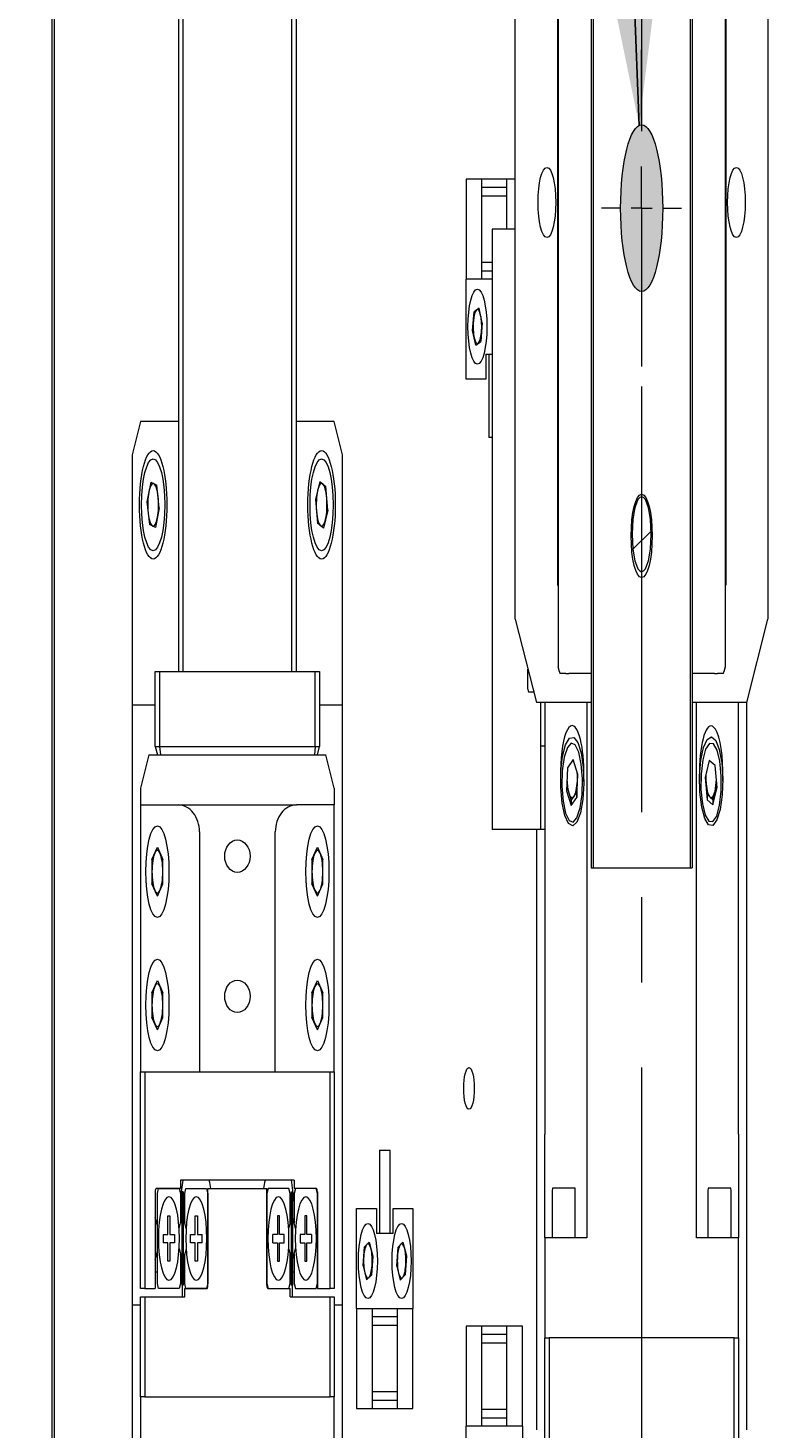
# Model space of a CAD drawing. Header units: millimetres. Extents: x -4576 to 39809, y -642 to 77172.
# Tile 39 of 42: x 24131 to 27503, y 56320 to 62702. Entities that reach past the tile are written whole.
import ezdxf

# ---------------------------------------------------------------- set-up
doc = ezdxf.new("R2010")
doc.units = ezdxf.units.MM
doc.header["$PDSIZE"] = -1
doc.linetypes.add('CENTER', pattern=[10.16, 6.35, -1.27, 1.27, -1.27])
doc.linetypes.add('CENTERX2', pattern=[20.32, 12.7, -2.54, 2.54, -2.54])
doc.styles.add('SLDTEXTSTYLE1', font='isocp.shx')
doc.styles.get("Standard").update_dxf_attribs({"font": 'isocp.shx', "height": 5})
doc.dimstyles.new('SLDDIMSTYLE5', dxfattribs={"dimtxt": 0.18, "dimasz": 3.5, "dimexe": 0, "dimexo": 0.0625, "dimgap": 0, "dimtad": 0, "dimtih": 1, "dimtoh": 1, "dimdec": 0, "dimrnd": 1e-09, "dimzin": 0, "dimdsep": 46, "dimtxsty": 'STANDARD', "dimsah": 1, "dimcen": 0.09, "dimadec": 0, "dimazin": 0, "dimtfac": 3.5, "dimtdec": 0, "dimtofl": 0, "dimtmove": 0, "dimatfit": 3, "dimfxl": 1, "dimfrac": 2, "dimtolj": 1, "dimtzin": 0, "dimarcsym": 0})
doc.dimstyles.new('SLDDIMSTYLE6', dxfattribs={"dimtxt": 3.5, "dimasz": 3.5, "dimexe": 0, "dimexo": 0.0625, "dimgap": 0.875, "dimtad": 3, "dimdec": 4, "dimlfac": 4, "dimzin": 12, "dimdsep": 46, "dimtxsty": 'SLDTEXTSTYLE1', "dimsah": 1, "dimcen": 0.09, "dimazin": 3, "dimtfac": 1, "dimtofl": 0, "dimtmove": 0, "dimatfit": 3, "dimfxl": 1, "dimfrac": 2, "dimtolj": 1, "dimtzin": 12, "dimarcsym": 0})

# ---------------------------------------------------------------- blocks, each defined once
blk = doc.blocks.new('_D_16')
at = {"color": 0, "lineweight": -2, "transparency": 16777216}
for p, q in [((340.955, 221.385), (340.955, 235.335)), ((316.901, 168.685), (295.262, 156.192))]:
    blk.add_line(p, q, dxfattribs=at)
blk.add_arc((340.955, 182.573), 52.762, 93.8015, 206.1985, dxfattribs=at)
at = {"color": 0, "transparency": 16777216}
for points in [[(337.438, 235.802), (337.477, 234.636), (340.955, 235.335)], [(294.128, 159.554), (293.099, 159.005), (295.262, 156.192)]]:
    blk.add_solid(points, dxfattribs=at)
at = {"layer": 'Defpoints', "color": 0, "transparency": 16777216}
for p in [(307.041, 222.991), (340.955, 221.323), (340.955, 182.573), (316.955, 168.717), (340.955, 143.823)]:
    blk.add_point(p, dxfattribs=at)
at = {"color": 0, "lineweight": 15, "transparency": 16777216, "insert": (292.989, 210.266), "char_height": 3.5, "attachment_point": 5, "rotation": 60, "style": 'SLDTEXTSTYLE1'}
blk.add_mtext('\\A1;120°', dxfattribs=at)
blk = doc.blocks.new('SW_CENTERMARKSYMBOL_2')
at = {"color": 0, "linetype": 'Continuous', "lineweight": 18}
for p, q in [((0, 1.25), (0, 2.375)), ((0, 0), (0, 0.625)), ((-1.25, 0), (-2.375, 0)), ((0, 0), (-0.625, 0)), ((0, 0), (0, -0.625)), ((0, 0), (0.625, 0)), ((1.25, 0), (2.375, 0)), ((0, -1.25), (0, -2.375))]:
    blk.add_line(p, q, dxfattribs=at)
blk = doc.blocks.new('TIL3Z-2004PR')
at = {"linetype": 'Continuous', "lineweight": 15}
h = blk.add_hatch(color=0, dxfattribs=at)
edge = h.paths.add_edge_path(flags=0)
edge.add_arc((340.955243, 203.572907), 1.25, 0, 360)
at = {"linetype": 'Continuous', "lineweight": 18}
h = blk.add_hatch(dxfattribs=at)
h.set_pattern_fill('ANSI31', style=0)
edge = h.paths.add_edge_path(flags=0)
edge.add_arc((340.955243, 198.660407), 0.625, 0, 360)
at = {"color": 0, "linetype": 'CENTERX2', "lineweight": 15}
blk.add_line((340.955243, 221.322907), (340.955243, 143.822907), dxfattribs=at)
at = {"color": 0, "linetype": 'Continuous', "lineweight": 15}
for p, q in [((305.955243, 148.822907), (305.955243, 216.322907)), ((306.080243, 216.271131), (306.080243, 148.874684)), ((337.955243, 213.685756), (337.955243, 193.685756)), ((338.080243, 213.685756), (338.080243, 193.685756)), ((343.830243, 213.685756), (343.830243, 193.685756)), ((343.955243, 213.685756), (343.955243, 193.685756)), ((313.455243, 213.676501), (313.455243, 196.626501)), ((313.743935, 196.626501), (313.743935, 213.676501)), ((320.166551, 213.676501), (320.166551, 196.626501)), ((320.455243, 196.626501), (320.455243, 213.676501)), ((336.005243, 210.622907), (336.005243, 196.697907)), ((345.905243, 210.622907), (345.905243, 196.697907)), ((333.455243, 197.410407), (333.455243, 209.910407)), ((348.455243, 209.910407), (348.455243, 197.410407)), ((335.955243, 209.397907), (335.955243, 197.922907)), ((345.955243, 209.397907), (345.955243, 197.922907)), ((331.455243, 204.010407), (330.530243, 204.010407)), ((330.530243, 204.010407), (330.530243, 202.510407)), ((331.455243, 204.010407), (331.455243, 202.510407)), ((332.955243, 204.010407), (331.455243, 204.010407)), ((332.955243, 203.885407), (331.455243, 203.885407)), ((332.955243, 203.260407), (332.955243, 204.010407)), ((333.455243, 204.010407), (332.955243, 204.010407)), ((331.455243, 203.760407), (332.955243, 203.760407)), ((332.080243, 203.260407), (332.080243, 194.260407)), ((332.580243, 203.260407), (332.080243, 203.260407)), ((333.455243, 203.260407), (332.580243, 203.260407)), ((332.080243, 202.760407), (331.455243, 202.760407)), ((331.455243, 202.635407), (332.080243, 202.635407)), ((331.455243, 202.510407), (330.530243, 202.510407)), ((330.530243, 201.010407), (330.530243, 202.510407)), ((332.080243, 202.510407), (331.455243, 202.510407)), ((330.915628, 201.740913), (331.011077, 202.020224)), ((331.300692, 202.077219), (331.011077, 202.020224)), ((331.494859, 201.854902), (331.300692, 202.077219)), ((331.109794, 201.518596), (330.915628, 201.740913)), ((331.494859, 201.854902), (331.39941, 201.57559)), ((331.109794, 201.518596), (331.39941, 201.57559)), ((331.705243, 201.385407), (331.705243, 201.010407)), ((331.705243, 201.385407), (332.080243, 201.385407)), ((331.892743, 201.385407), (331.892743, 200.135407)), ((331.705243, 201.010407), (330.530243, 201.010407)), ((311.205243, 200.376501), (310.705243, 199.876501)), ((313.455243, 200.376501), (311.205243, 200.376501)), ((322.705243, 200.376501), (320.455243, 200.376501)), ((323.205243, 199.876501), (322.705243, 200.376501)), ((332.080243, 200.135407), (331.892743, 200.135407)), ((310.705243, 199.876501), (310.705243, 196.126501)), ((323.205243, 196.126501), (323.205243, 199.876501)), ((311.810095, 199.466303), (311.588392, 199.170699)), ((311.810095, 199.466303), (312.176946, 199.422104)), ((312.322095, 199.082303), (312.176946, 199.422104)), ((321.842512, 199.478389), (321.594134, 199.204817)), ((321.842512, 199.478389), (322.203622, 199.400073)), ((321.594134, 199.204817), (321.706865, 198.852929)), ((322.316353, 199.048185), (322.203622, 199.400073)), ((311.588392, 199.170699), (311.733541, 198.830898)), ((312.322095, 199.082303), (312.100392, 198.786699)), ((322.316353, 199.048185), (322.067975, 198.774613)), ((312.100392, 198.786699), (311.733541, 198.830898)), ((322.067975, 198.774613), (321.706865, 198.852929)), ((335.955243, 197.922907), (336.005243, 197.922907)), ((345.905243, 197.922907), (345.955243, 197.922907)), ((333.455243, 197.410407), (334.705243, 196.160407)), ((347.205243, 196.160407), (348.455243, 197.410407)), ((336.078467, 196.624684), (336.005243, 196.697907)), ((345.905243, 196.697907), (345.83202, 196.624684)), ((312.080243, 195.501501), (312.080243, 196.626501)), ((312.080243, 196.626501), (312.330243, 196.626501)), ((312.330243, 196.626501), (321.580243, 196.626501)), ((312.330243, 196.626501), (312.330243, 195.501501)), ((321.580243, 195.501501), (321.580243, 196.626501)), ((321.580243, 196.626501), (321.830243, 196.626501)), ((321.830243, 196.626501), (321.830243, 195.501501)), ((334.205243, 196.360407), (334.205243, 196.660407)), ((336.078467, 196.624684), (336.105243, 196.597907)), ((336.45702, 196.597907), (336.105243, 196.597907)), ((336.45702, 196.597907), (336.633797, 196.597907)), ((337.955243, 196.597907), (336.633797, 196.597907)), ((345.27669, 196.597907), (343.955243, 196.597907)), ((345.27669, 196.597907), (345.453467, 196.597907)), ((345.805243, 196.597907), (345.453467, 196.597907)), ((345.805243, 196.597907), (345.83202, 196.624684)), ((334.242743, 196.322907), (334.542743, 196.322907)), ((310.705243, 196.126501), (312.080243, 196.126501)), ((310.705243, 196.126501), (310.705243, 187.126501)), ((321.830243, 196.126501), (323.205243, 196.126501)), ((323.205243, 187.126501), (323.205243, 196.126501)), ((337.955243, 196.160407), (334.705243, 196.160407)), ((334.955243, 196.160407), (334.955243, 195.510407)), ((335.205243, 196.160407), (335.205243, 189.688656)), ((337.705243, 196.160407), (337.705243, 188.135407)), ((347.205243, 196.160407), (343.955243, 196.160407)), ((344.205243, 188.135407), (344.205243, 196.160407)), ((346.705243, 189.688656), (346.705243, 196.160407)), ((347.205243, 185.260407), (347.205243, 196.160407)), ((312.080243, 195.501501), (312.330243, 195.501501)), ((312.080243, 195.501501), (312.205243, 195.376501)), ((312.330243, 195.501501), (321.580243, 195.501501)), ((312.330243, 195.501501), (312.38202, 195.376501)), ((321.580243, 195.501501), (321.528467, 195.376501)), ((321.580243, 195.501501), (321.830243, 195.501501)), ((321.705243, 195.376501), (321.830243, 195.501501)), ((335.205243, 195.510407), (334.955243, 195.510407)), ((334.955243, 195.510407), (334.955243, 194.260407)), ((311.705243, 195.376501), (311.205243, 194.876501)), ((311.705243, 195.376501), (322.205243, 195.376501)), ((322.705243, 194.876501), (322.205243, 195.376501)), ((336.890948, 195.30651), (336.55255, 195.184974)), ((337.168642, 195.08297), (336.890948, 195.30651)), ((344.971207, 195.295135), (344.727833, 195.036678)), ((345.323617, 195.219892), (344.971207, 195.295135)), ((345.432653, 194.886192), (345.323617, 195.219892)), ((336.142743, 195.143384), (336.142743, 194.97963)), ((336.55255, 195.184974), (336.491845, 194.839899)), ((336.556416, 195.186362), (336.551055, 195.176479)), ((337.107937, 194.737895), (337.168642, 195.08297)), ((337.138289, 194.989278), (337.156492, 195.092751)), ((337.517743, 194.97963), (337.517743, 195.143384)), ((344.392743, 195.143384), (344.392743, 194.97963)), ((344.727833, 195.036678), (344.836869, 194.702977)), ((344.746959, 195.056989), (344.782351, 194.948672)), ((345.767743, 194.97963), (345.767743, 195.143384)), ((311.205243, 194.876501), (311.205243, 194.626501)), ((322.705243, 194.876501), (322.705243, 194.626501)), ((336.491845, 194.839899), (336.769538, 194.61636)), ((336.503994, 194.908963), (336.630691, 194.806974)), ((336.630691, 194.806974), (336.769538, 194.695204)), ((336.938738, 194.755972), (337.107937, 194.81674)), ((337.107937, 194.81674), (337.138289, 194.989278)), ((337.107937, 194.81674), (337.107937, 194.737895)), ((344.782351, 194.948672), (344.836869, 194.781822)), ((345.189279, 194.627734), (345.432653, 194.886192)), ((345.189279, 194.706579), (345.310966, 194.835808)), ((345.310966, 194.835808), (345.413528, 194.944725)), ((311.205243, 194.626501), (313.455243, 194.626501)), ((311.205243, 194.626501), (311.205243, 190.626501)), ((313.455243, 194.626501), (320.455243, 194.626501)), ((322.705243, 194.626501), (320.455243, 194.626501)), ((322.705243, 190.626501), (322.705243, 194.626501)), ((336.769538, 194.695204), (336.938738, 194.755972)), ((336.769538, 194.61636), (337.107937, 194.737895)), ((336.769538, 194.695204), (336.769538, 194.61636)), ((344.836869, 194.781822), (344.836869, 194.702977)), ((344.836869, 194.781822), (345.013074, 194.744201)), ((344.836869, 194.702977), (345.189279, 194.627734)), ((345.013074, 194.744201), (345.189279, 194.706579)), ((345.189279, 194.706579), (345.189279, 194.627734)), ((314.705243, 194.22246), (314.705243, 190.626501)), ((319.205243, 190.626501), (319.205243, 194.22246)), ((332.580243, 194.260407), (332.080243, 194.260407)), ((334.705243, 194.260407), (332.580243, 194.260407)), ((334.955243, 194.260407), (334.705243, 194.260407)), ((334.705243, 194.260407), (334.705243, 185.260407)), ((335.205243, 194.260407), (334.955243, 194.260407)), ((311.885243, 193.811253), (312.205243, 193.996005)), ((312.205243, 193.996005), (312.525243, 193.811253)), ((321.385243, 193.811253), (321.705243, 193.996005)), ((321.705243, 193.996005), (322.025243, 193.811253)), ((311.885243, 193.811253), (311.885243, 193.441749)), ((312.525243, 193.441749), (312.525243, 193.811253)), ((321.385243, 193.811253), (321.385243, 193.441749)), ((322.025243, 193.441749), (322.025243, 193.811253)), ((337.955243, 193.685756), (338.080243, 193.685756)), ((338.080243, 193.685756), (343.830243, 193.685756)), ((343.830243, 193.685756), (343.955243, 193.685756)), ((312.205243, 193.256997), (311.885243, 193.441749)), ((312.205243, 193.256997), (312.525243, 193.441749)), ((321.705243, 193.256997), (321.385243, 193.441749)), ((321.705243, 193.256997), (322.025243, 193.441749)), ((311.885243, 191.811253), (312.205243, 191.996005)), ((312.205243, 191.996005), (312.525243, 191.811253)), ((321.385243, 191.811253), (321.705243, 191.996005)), ((321.705243, 191.996005), (322.025243, 191.811253)), ((311.885243, 191.811253), (311.885243, 191.441749)), ((312.525243, 191.441749), (312.525243, 191.811253)), ((321.385243, 191.811253), (321.385243, 191.441749)), ((322.025243, 191.441749), (322.025243, 191.811253)), ((312.205243, 191.256997), (311.885243, 191.441749)), ((312.205243, 191.256997), (312.525243, 191.441749)), ((321.705243, 191.256997), (321.385243, 191.441749)), ((321.705243, 191.256997), (322.025243, 191.441749)), ((311.205243, 187.376501), (311.205243, 190.626501)), ((311.205243, 190.626501), (311.455243, 190.626501)), ((311.455243, 190.626501), (311.455243, 187.376501)), ((311.455243, 190.626501), (314.705243, 190.626501)), ((314.705243, 190.626501), (319.205243, 190.626501)), ((319.205243, 190.626501), (322.455243, 190.626501)), ((322.455243, 187.376501), (322.455243, 190.626501)), ((322.455243, 190.626501), (322.705243, 190.626501)), ((322.705243, 190.626501), (322.705243, 187.376501)), ((335.205243, 188.135407), (335.205243, 189.688656)), ((346.705243, 189.688656), (346.705243, 188.135407)), ((325.392743, 189.451501), (325.392743, 188.201501)), ((325.392743, 189.451501), (326.017743, 189.451501)), ((326.017743, 188.201501), (326.017743, 189.451501)), ((320.330243, 189.001501), (313.580243, 189.001501)), ((313.580243, 189.001501), (313.580243, 188.876501)), ((320.330243, 189.001501), (320.330243, 188.876501)), ((312.080243, 188.826501), (312.080243, 187.376501)), ((313.580243, 188.876501), (312.130243, 188.876501)), ((312.205243, 188.801501), (312.280243, 188.876501)), ((312.205243, 187.451501), (312.205243, 188.801501)), ((312.280243, 188.876501), (313.505243, 188.876501)), ((313.505243, 188.876501), (313.580243, 188.801501)), ((313.580243, 188.801501), (313.580243, 188.355054)), ((313.742743, 188.826501), (313.667743, 188.826501)), ((313.667743, 188.826501), (313.667743, 188.576501)), ((313.742743, 188.826501), (313.742743, 188.576501)), ((313.830243, 188.801501), (313.905243, 188.876501)), ((313.830243, 188.355054), (313.830243, 188.801501)), ((313.905243, 188.876501), (315.130243, 188.876501)), ((315.130243, 188.876501), (315.205243, 188.801501)), ((315.205243, 187.426501), (315.205243, 188.876501)), ((315.205243, 188.876501), (318.705243, 188.876501)), ((315.205243, 188.801501), (315.205243, 187.451501)), ((318.705243, 187.426501), (318.705243, 188.876501)), ((318.780243, 188.876501), (318.705243, 188.801501)), ((318.705243, 188.801501), (318.705243, 187.451501)), ((320.005243, 188.876501), (318.780243, 188.876501)), ((320.080243, 188.801501), (320.005243, 188.876501)), ((320.080243, 188.355054), (320.080243, 188.801501)), ((320.167743, 188.576501), (320.167743, 188.826501)), ((320.167743, 188.826501), (320.242743, 188.826501)), ((320.242743, 188.576501), (320.242743, 188.826501)), ((320.405243, 188.876501), (320.330243, 188.801501)), ((321.655243, 188.876501), (320.330243, 188.876501)), ((320.330243, 188.801501), (320.330243, 188.355054)), ((321.630243, 188.876501), (320.405243, 188.876501)), ((321.705243, 188.801501), (321.630243, 188.876501)), ((321.705243, 188.826501), (321.705243, 187.376501)), ((321.705243, 187.451501), (321.705243, 188.801501)), ((335.642743, 188.847907), (335.642743, 188.135407)), ((335.680243, 188.885407), (336.711814, 188.885407)), ((336.711814, 188.885407), (336.980243, 188.885407)), ((337.017743, 188.135407), (337.017743, 188.847907)), ((344.892743, 188.847907), (344.892743, 188.135407)), ((344.930243, 188.885407), (346.223486, 188.885407)), ((346.223486, 188.885407), (346.230243, 188.885407)), ((346.267743, 188.135407), (346.267743, 188.847907)), ((313.742743, 188.576501), (313.667743, 188.576501)), ((313.667743, 188.576501), (313.667743, 187.676501)), ((313.742743, 188.576501), (313.742743, 187.676501)), ((320.167743, 188.576501), (320.242743, 188.576501)), ((320.167743, 187.676501), (320.167743, 188.576501)), ((320.242743, 187.676501), (320.242743, 188.576501)), ((324.030243, 188.576501), (325.205243, 188.576501)), ((324.030243, 187.076501), (324.030243, 188.576501)), ((325.205243, 188.576501), (325.205243, 188.201501)), ((326.205243, 188.201501), (326.205243, 188.576501)), ((326.205243, 188.576501), (327.380243, 188.576501)), ((327.380243, 188.576501), (327.380243, 187.076501)), ((312.205243, 188.314001), (312.080243, 188.439001)), ((312.830243, 188.464001), (312.955243, 188.464001)), ((312.830243, 188.189001), (312.830243, 188.464001)), ((312.955243, 188.464001), (312.955243, 188.189001)), ((313.499913, 188.274724), (313.580243, 188.355054)), ((313.580243, 188.355054), (313.667743, 188.442554)), ((313.742743, 188.442554), (313.830243, 188.355054)), ((313.910574, 188.274724), (313.830243, 188.355054)), ((314.455243, 188.464001), (314.580243, 188.464001)), ((314.455243, 188.189001), (314.455243, 188.464001)), ((314.580243, 188.464001), (314.580243, 188.189001)), ((319.455243, 188.464001), (319.330243, 188.464001)), ((319.330243, 188.464001), (319.330243, 188.189001)), ((319.455243, 188.189001), (319.455243, 188.464001)), ((320.080243, 188.355054), (319.999913, 188.274724)), ((320.167743, 188.442554), (320.080243, 188.355054)), ((320.330243, 188.355054), (320.242743, 188.442554)), ((320.410574, 188.274724), (320.330243, 188.355054)), ((320.955243, 188.464001), (320.955243, 188.189001)), ((321.080243, 188.464001), (320.955243, 188.464001)), ((321.080243, 188.189001), (321.080243, 188.464001)), ((312.555243, 188.189001), (312.830243, 188.189001)), ((312.555243, 188.189001), (312.555243, 188.064001)), ((312.955243, 188.189001), (313.230243, 188.189001)), ((313.230243, 188.189001), (313.230243, 188.064001)), ((314.180243, 188.189001), (314.455243, 188.189001)), ((314.180243, 188.064001), (314.180243, 188.189001)), ((314.580243, 188.189001), (314.855243, 188.189001)), ((314.855243, 188.064001), (314.855243, 188.189001)), ((319.330243, 188.189001), (319.055243, 188.189001)), ((319.055243, 188.064001), (319.055243, 188.189001)), ((319.730243, 188.189001), (319.455243, 188.189001)), ((319.730243, 188.064001), (319.730243, 188.189001)), ((320.680243, 188.189001), (320.680243, 188.064001)), ((320.955243, 188.189001), (320.680243, 188.189001)), ((321.355243, 188.189001), (321.080243, 188.189001)), ((321.355243, 188.189001), (321.355243, 188.064001)), ((324.785345, 188.073095), (324.499262, 188.000418)), ((324.785345, 188.073095), (324.991327, 187.861677)), ((326.205243, 188.201501), (325.205243, 188.201501)), ((326.782578, 188.07386), (326.497215, 187.998404)), ((326.782578, 188.07386), (326.990606, 187.864457)), ((337.705243, 188.135407), (335.205243, 188.135407)), ((335.205243, 188.135407), (335.205243, 186.635407)), ((346.705243, 188.135407), (344.205243, 188.135407)), ((346.705243, 186.635407), (346.705243, 188.135407)), ((312.080243, 187.814001), (312.205243, 187.939001)), ((312.830243, 188.064001), (312.555243, 188.064001)), ((312.830243, 187.789001), (312.830243, 188.064001)), ((312.955243, 188.064001), (312.955243, 187.789001)), ((313.230243, 188.064001), (312.955243, 188.064001)), ((313.499913, 187.978278), (313.580243, 187.897947)), ((313.580243, 187.897947), (313.580243, 187.451501)), ((313.667743, 187.810447), (313.580243, 187.897947)), ((313.830243, 187.897947), (313.742743, 187.810447)), ((313.910574, 187.978278), (313.830243, 187.897947)), ((313.830243, 187.451501), (313.830243, 187.897947)), ((314.455243, 188.064001), (314.180243, 188.064001)), ((314.455243, 187.789001), (314.455243, 188.064001)), ((314.580243, 188.064001), (314.580243, 187.789001)), ((314.855243, 188.064001), (314.580243, 188.064001)), ((319.055243, 188.064001), (319.330243, 188.064001)), ((319.330243, 188.064001), (319.330243, 187.789001)), ((319.455243, 187.789001), (319.455243, 188.064001)), ((319.455243, 188.064001), (319.730243, 188.064001)), ((319.999913, 187.978278), (320.080243, 187.897947)), ((320.080243, 187.451501), (320.080243, 187.897947)), ((320.080243, 187.897947), (320.167743, 187.810447)), ((320.242743, 187.810447), (320.330243, 187.897947)), ((320.330243, 187.897947), (320.410574, 187.978278)), ((320.330243, 187.897947), (320.330243, 187.451501)), ((320.680243, 188.064001), (320.955243, 188.064001)), ((320.955243, 188.064001), (320.955243, 187.789001)), ((321.080243, 187.789001), (321.080243, 188.064001)), ((321.080243, 188.064001), (321.355243, 188.064001)), ((324.41916, 187.716324), (324.499262, 188.000418)), ((324.991327, 187.861677), (324.911225, 187.577584)), ((326.419881, 187.713545), (326.497215, 187.998404)), ((326.990606, 187.864457), (326.913272, 187.579597)), ((312.955243, 187.789001), (312.830243, 187.789001)), ((313.742743, 187.676501), (313.667743, 187.676501)), ((313.667743, 187.676501), (313.667743, 187.426501)), ((313.742743, 187.676501), (313.742743, 187.426501)), ((314.580243, 187.789001), (314.455243, 187.789001)), ((319.330243, 187.789001), (319.455243, 187.789001)), ((320.167743, 187.676501), (320.242743, 187.676501)), ((320.167743, 187.426501), (320.167743, 187.676501)), ((320.242743, 187.426501), (320.242743, 187.676501)), ((320.955243, 187.789001), (321.080243, 187.789001)), ((324.41916, 187.716324), (324.625141, 187.504907)), ((326.419881, 187.713545), (326.627909, 187.504141)), ((312.080243, 187.626501), (312.205243, 187.626501)), ((312.280243, 187.376501), (312.205243, 187.451501)), ((313.580243, 187.451501), (313.505243, 187.376501)), ((313.580243, 187.626501), (313.667743, 187.626501)), ((313.742743, 187.626501), (313.830243, 187.626501)), ((313.905243, 187.376501), (313.830243, 187.451501)), ((315.205243, 187.451501), (315.130243, 187.376501)), ((318.705243, 187.451501), (318.780243, 187.376501)), ((320.005243, 187.376501), (320.080243, 187.451501)), ((320.080243, 187.626501), (320.167743, 187.626501)), ((320.242743, 187.626501), (320.330243, 187.626501)), ((320.330243, 187.451501), (320.405243, 187.376501)), ((321.630243, 187.376501), (321.705243, 187.451501)), ((324.625141, 187.504907), (324.911225, 187.577584)), ((326.627909, 187.504141), (326.913272, 187.579597)), ((311.455243, 187.376501), (311.205243, 187.376501)), ((311.205243, 185.751501), (311.205243, 187.251501)), ((311.205243, 187.251501), (311.455243, 187.251501)), ((311.455243, 187.376501), (312.080243, 187.376501)), ((311.455243, 187.251501), (311.455243, 185.751501)), ((311.455243, 187.251501), (313.830243, 187.251501)), ((313.505243, 187.376501), (312.280243, 187.376501)), ((313.742743, 187.426501), (313.667743, 187.426501)), ((313.705243, 187.251501), (313.705243, 187.426501)), ((313.830243, 187.251501), (313.830243, 187.376501)), ((313.830243, 187.376501), (315.155243, 187.376501)), ((315.130243, 187.376501), (313.905243, 187.376501)), ((318.755243, 187.376501), (320.080243, 187.376501)), ((318.780243, 187.376501), (320.005243, 187.376501)), ((320.080243, 187.251501), (320.080243, 187.376501)), ((320.080243, 187.251501), (322.455243, 187.251501)), ((320.167743, 187.426501), (320.242743, 187.426501)), ((320.205243, 187.426501), (320.205243, 187.251501)), ((320.405243, 187.376501), (321.630243, 187.376501)), ((321.705243, 187.376501), (322.455243, 187.376501)), ((322.705243, 187.376501), (322.455243, 187.376501)), ((322.455243, 185.751501), (322.455243, 187.251501)), ((322.455243, 187.251501), (322.705243, 187.251501)), ((322.705243, 187.251501), (322.705243, 185.751501)), ((311.205243, 187.126501), (310.705243, 187.126501)), ((310.705243, 187.126501), (310.705243, 173.76874)), ((323.205243, 187.126501), (322.705243, 187.126501)), ((323.205243, 178.126501), (323.205243, 187.126501)), ((324.030243, 187.076501), (324.955243, 187.076501)), ((324.030243, 187.076501), (324.030243, 185.576501)), ((324.955243, 187.076501), (324.955243, 185.576501)), ((324.955243, 187.076501), (326.455243, 187.076501)), ((326.455243, 185.576501), (326.455243, 187.076501)), ((326.455243, 187.076501), (327.380243, 187.076501)), ((327.380243, 185.576501), (327.380243, 187.076501)), ((326.455243, 186.951501), (324.955243, 186.951501)), ((324.955243, 186.826501), (326.455243, 186.826501)), ((331.455243, 186.810407), (330.530243, 186.810407)), ((330.530243, 186.810407), (330.530243, 185.310407)), ((331.455243, 186.810407), (331.455243, 185.310407)), ((332.955243, 186.810407), (331.455243, 186.810407)), ((332.955243, 186.685407), (331.455243, 186.685407)), ((332.955243, 185.310407), (332.955243, 186.810407)), ((333.880243, 186.810407), (332.955243, 186.810407)), ((333.880243, 185.310407), (333.880243, 186.810407)), ((335.205243, 185.135407), (335.205243, 186.635407)), ((335.205243, 186.635407), (335.455243, 186.635407)), ((335.455243, 186.635407), (335.455243, 185.135407)), ((346.455243, 186.635407), (335.455243, 186.635407)), ((346.455243, 185.135407), (346.455243, 186.635407)), ((346.455243, 186.635407), (346.705243, 186.635407)), ((346.705243, 186.635407), (346.705243, 185.135407)), ((331.455243, 186.560407), (332.955243, 186.560407)), ((326.455243, 185.826501), (324.955243, 185.826501)), ((311.455243, 185.751501), (311.205243, 185.751501)), ((311.205243, 185.751501), (311.205243, 184.251501)), ((311.455243, 185.751501), (322.455243, 185.751501)), ((322.705243, 185.751501), (322.455243, 185.751501)), ((322.705243, 184.251501), (322.705243, 185.751501)), ((324.030243, 185.576501), (324.955243, 185.576501)), ((324.955243, 185.701501), (326.455243, 185.701501)), ((324.955243, 185.576501), (326.455243, 185.576501)), ((326.455243, 185.576501), (327.380243, 185.576501)), ((332.955243, 185.560407), (331.455243, 185.560407)), ((331.455243, 185.435407), (332.955243, 185.435407)), ((331.455243, 185.310407), (330.530243, 185.310407)), ((330.530243, 183.810407), (330.530243, 185.310407)), ((332.955243, 185.310407), (331.455243, 185.310407)), ((333.880243, 185.310407), (332.955243, 185.310407)), ((333.880243, 185.310407), (333.880243, 183.810407))]:
    blk.add_line(p, q, dxfattribs=at)
at = {"color": 0, "linetype": 'Continuous', "lineweight": 15, "flags": 128}
for points in [[(336.391229, 194.466358), (336.22975, 194.65487), (336.149371, 194.887243), (336.160947, 195.132094), (336.262916, 195.356353), (336.441505, 195.529734), (336.672596, 195.62882), (336.924977, 195.640229), (337.164565, 195.562421), (337.359, 195.405903), (337.482024, 195.191815), (337.517021, 194.94907), (337.459265, 194.710452), (337.316557, 194.508188), (337.108169, 194.369595), (336.862245, 194.31339), (336.612, 194.347165), (336.391229, 194.466358)], [(344.932472, 194.328256), (344.699901, 194.424029), (344.518698, 194.594838), (344.413335, 194.817616), (344.398042, 195.062274), (344.474883, 195.295771), (344.633482, 195.486571), (344.852418, 195.608906), (345.102124, 195.646254), (345.348874, 195.59357), (345.559344, 195.45797), (345.705109, 195.257768), (345.766483, 195.020002), (345.735176, 194.776783), (345.615416, 194.560959), (345.423379, 194.40168), (345.184999, 194.320455), (344.932472, 194.328256)], [(336.439122, 194.504156), (336.649276, 194.39376), (336.88698, 194.369787), (337.116047, 194.435887), (337.301603, 194.581997), (337.415399, 194.785873), (337.44011, 195.016477), (337.371974, 195.238701), (337.221365, 195.418713), (337.011211, 195.529109), (336.773506, 195.553082), (336.544439, 195.486982), (336.358884, 195.340872), (336.245088, 195.136996), (336.220377, 194.906393), (336.288512, 194.684169), (336.439122, 194.504156)], [(344.948592, 194.38112), (345.187529, 194.376418), (345.410132, 194.46078), (345.582513, 194.621362), (345.678427, 194.833716), (345.683274, 195.065515), (345.596315, 195.281468), (345.430788, 195.448699), (345.211894, 195.541749), (344.972958, 195.546451), (344.750355, 195.462089), (344.577974, 195.301508), (344.482059, 195.089153), (344.477213, 194.857354), (344.564172, 194.641401), (344.729698, 194.47417), (344.948592, 194.38112)], [(313.724619, 189.001501), (313.696226, 188.964286), (313.580243, 188.756468)], [(315.371269, 188.876501), (315.31426, 188.964286), (315.285868, 189.001501)], [(318.599619, 189.001501), (318.571226, 188.964286), (318.514218, 188.876501)], [(320.330243, 188.688751), (320.18926, 188.964286), (320.160868, 189.001501)]]:
    blk.add_lwpolyline(points, dxfattribs=at)
at = {"color": 0, "linetype": 'Continuous', "lineweight": 15}
for centre, radius in [((340.955243, 203.572907), 1.25), ((335.330243, 203.660407), 0.525), ((346.580243, 203.660407), 0.525), ((331.205243, 201.797907), 0.5625), ((311.955243, 199.126501), 0.8125), ((321.955243, 199.126501), 0.8125), ((311.955243, 199.126501), 0.6875), ((321.955243, 199.126501), 0.6875), ((340.955243, 198.660407), 0.625), ((312.205243, 193.626501), 0.6875), ((321.705243, 193.626501), 0.6875), ((312.205243, 191.626501), 0.6875), ((321.705243, 191.626501), 0.6875), ((330.705243, 190.376501), 0.3125), ((324.705243, 187.789001), 0.5625), ((326.705243, 187.789001), 0.5625)]:
    blk.add_circle(centre, radius, dxfattribs=at)
for centre, radius, start, end in [((331.205243, 201.797907), 0.255625, 101.1332219, 161.1332219), ((331.205243, 201.797907), 0.255625, 41.1332219, 101.1332219), ((331.205243, 201.797907), 0.255625, 341.1332219, 41.1332219), ((331.205243, 201.797907), 0.255625, 161.1332219, 221.1332219), ((331.205243, 201.797907), 0.255625, 281.1332219, 341.1332219), ((331.205243, 201.797907), 0.255625, 221.1332219, 281.1332219), ((311.955243, 199.126501), 0.32, 83.1301024, 143.1301024), ((311.955243, 199.126501), 0.32, 23.1301024, 83.1301024), ((321.955243, 199.126501), 0.32, 77.7634425, 137.7634425), ((321.955243, 199.126501), 0.32, 17.7634425, 77.7634425), ((311.955243, 199.126501), 0.32, 143.1301024, 203.1301024), ((311.955243, 199.126501), 0.32, 323.1301024, 23.1301024), ((321.955243, 199.126501), 0.32, 137.7634425, 197.7634425), ((321.955243, 199.126501), 0.32, 317.7634425, 17.7634425), ((340.955243, 198.685756), 0.5625, 0, 180), ((311.955243, 199.126501), 0.32, 203.1301024, 263.1301024), ((321.955243, 199.126501), 0.32, 197.7634425, 257.7634425), ((311.955243, 199.126501), 0.32, 263.1301024, 323.1301024), ((321.955243, 199.126501), 0.32, 257.7634425, 317.7634425), ((340.955243, 198.685756), 0.5625, 180, 0), ((334.242743, 196.360407), 0.0375, 180, 270), ((336.828996, 195.130073), 0.686382, 50.1019657, 178.8887629), ((336.85983, 195.141659), 0.657915, 0.1502242, 51.5149925), ((345.07364, 195.131485), 0.681, 76.8977672, 178.9988608), ((345.096677, 195.136634), 0.671101, 0.5763143, 78.7140244), ((336.818416, 195.042075), 0.300854, 187.7277513, 231.3931393), ((336.848315, 195.040281), 0.294426, 350.0242642, 13.837499), ((345.062271, 195.040271), 0.294526, 171.8040718, 198.1197147), ((345.093957, 195.041297), 0.298863, 316.5619378, 354.4494958), ((336.83033, 195.056986), 0.31994, 231.3921617, 289.8060521), ((336.837648, 195.04443), 0.305659, 289.3129302, 349.6047039), ((345.075419, 195.046957), 0.309109, 198.5397419, 258.3641592), ((345.08043, 195.055323), 0.31833, 257.784401, 316.4027893), ((312.205243, 193.626501), 0.32, 120, 180), ((312.205243, 193.626501), 0.32, 60, 120), ((312.205243, 193.626501), 0.32, 0, 60), ((321.705243, 193.626501), 0.32, 120, 180), ((321.705243, 193.626501), 0.32, 60, 120), ((321.705243, 193.626501), 0.32, 0, 60), ((312.205243, 193.626501), 0.32, 180, 240), ((312.205243, 193.626501), 0.32, 300, 0), ((321.705243, 193.626501), 0.32, 180, 240), ((321.705243, 193.626501), 0.32, 300, 0), ((312.205243, 193.626501), 0.32, 240, 300), ((321.705243, 193.626501), 0.32, 240, 300), ((312.205243, 191.626501), 0.32, 120, 180), ((312.205243, 191.626501), 0.32, 60, 120), ((312.205243, 191.626501), 0.32, 0, 60), ((321.705243, 191.626501), 0.32, 120, 180), ((321.705243, 191.626501), 0.32, 60, 120), ((321.705243, 191.626501), 0.32, 0, 60), ((312.205243, 191.626501), 0.32, 180, 240), ((312.205243, 191.626501), 0.32, 300, 0), ((321.705243, 191.626501), 0.32, 180, 240), ((321.705243, 191.626501), 0.32, 300, 0), ((312.205243, 191.626501), 0.32, 240, 300), ((321.705243, 191.626501), 0.32, 240, 300), ((312.130243, 188.826501), 0.05, 90, 180), ((312.892743, 188.126501), 0.625, 90, 270), ((312.892743, 188.126501), 0.625, 270, 90), ((314.517743, 188.126501), 0.625, 90, 270), ((314.517743, 188.126501), 0.625, 270, 90), ((319.392743, 188.126501), 0.625, 90, 270), ((319.392743, 188.126501), 0.625, 270, 90), ((321.017743, 188.126501), 0.625, 90, 270), ((321.017743, 188.126501), 0.625, 270, 90), ((321.655243, 188.826501), 0.05, 0, 90), ((335.680243, 188.847907), 0.0375, 90, 180), ((336.980243, 188.847907), 0.0375, 0, 90), ((344.930243, 188.847907), 0.0375, 90, 180), ((346.230243, 188.847907), 0.0375, 0, 90), ((324.705243, 187.789001), 0.255625, 104.2538717, 164.2538717), ((324.705243, 187.789001), 0.255625, 44.2538717, 104.2538717), ((324.705243, 187.789001), 0.255625, 344.2538717, 44.2538717), ((326.705243, 187.789001), 0.255625, 104.811247, 164.811247), ((326.705243, 187.789001), 0.255625, 44.811247, 104.811247), ((326.705243, 187.789001), 0.255625, 344.811247, 44.811247), ((324.705243, 187.789001), 0.255625, 164.2538717, 224.2538717), ((324.705243, 187.789001), 0.255625, 284.2538717, 344.2538717), ((326.705243, 187.789001), 0.255625, 164.811247, 224.811247), ((326.705243, 187.789001), 0.255625, 284.811247, 344.811247), ((324.705243, 187.789001), 0.255625, 224.2538717, 284.2538717), ((326.705243, 187.789001), 0.255625, 224.811247, 284.811247), ((315.155243, 187.426501), 0.05, 270, 0), ((318.755243, 187.426501), 0.05, 180, 270)]:
    blk.add_arc(centre, radius, start, end, dxfattribs=at)
for centre, start_param, end_param in [((313.455243, 194.22246), 0, 1.570796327), ((320.455243, 194.22246), 1.570796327, 3.141592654)]:
    blk.add_ellipse(centre, major_axis=(1.25, 0), ratio=0.323232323, start_param=start_param, end_param=end_param, dxfattribs=at)
for centre in [(316.955243, 193.858824), (316.955243, 191.757814)]:
    blk.add_ellipse(centre, major_axis=(0.75, 0), ratio=0.323232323, dxfattribs=at)
blk.add_blockref('SW_CENTERMARKSYMBOL_2', (340.955243, 203.572907), dxfattribs=at)
at = {"color": 0, "lineweight": 15}
dim = blk.add_angular_dim_2l(base=(307.040501, 222.990924), line1=((340.955243, 221.322907), (340.955243, 143.822907)), line2=((316.955311, 168.71654), (340.955243, 182.572907)), dimstyle='SLDDIMSTYLE6', dxfattribs=at)
dim.commit()
dim.dimension.update_dxf_attribs({"geometry": '_D_16', "text_midpoint": (295.262034, 208.953894), "dimtype": 130})
blk.add_leader([(340.805969, 204.813962), (334.18451, 247.522472)], dimstyle='SLDDIMSTYLE5', dxfattribs=at)

msp = doc.modelspace()

# ---------------------------------------------------------------- block references
at = {"linetype": 'CENTER', "xscale": 76.77343235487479, "yscale": 304.020825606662, "zscale": 76.77343235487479}
msp.add_blockref('TIL3Z-2004PR', (751.384, -10.526), dxfattribs=at)

doc.saveas('drawing.dxf')
